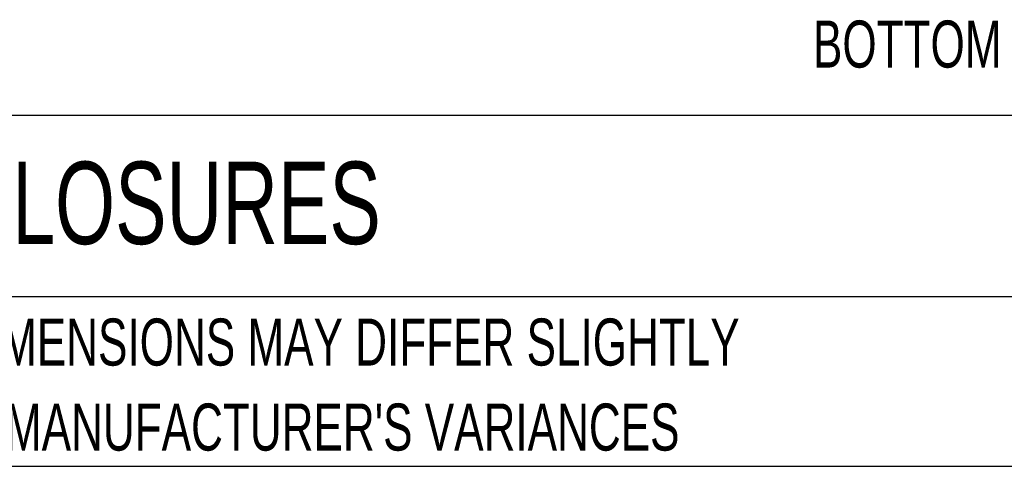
# Model space of a CAD drawing. Header units: inches. Extents: x 0.2 to 10.8, y 0.2 to 8.2.
# Tile 2 of 156: x 2.071 to 3.814, y 0.25 to 1.041. Entities that reach past the tile are written whole.
import ezdxf

# ---------------------------------------------------------------- set-up
doc = ezdxf.new("R2010")
doc.units = ezdxf.units.IN
doc.header["$MEASUREMENT"] = 0
doc.layers.add('TEXT', color=140, linetype='Continuous')
doc.styles.add('SLDTEXTSTYLE0', font='TXT', dxfattribs={"width": 0.7})

# ---------------------------------------------------------------- blocks, each defined once
blk = doc.blocks.new('SW_NOTE_0_3')
at = {"layer": 'TEXT', "color": 0, "char_height": 0.083333, "attachment_point": 1, "style": 'SLDTEXTSTYLE0'}
for s, insert in [('PART DIMENSIONS MAY DIFFER SLIGHTLY', (0, 0.1074)), ("DUE TO MANUFACTURER'S VARIANCES", (0, -0.0431))]:
    blk.add_mtext(s, dxfattribs=dict(at, insert=insert))

msp = doc.modelspace()

# ---------------------------------------------------------------- linework, layer by layer
at = {"layer": 'TEXT'}
for p, q in [((10.75, 0.8711066), (0.25, 0.8711066)), ((10.75, 0.55), (0.25, 0.55)), ((0.25, 0.25), (10.75, 0.25))]:
    msp.add_line(p, q, dxfattribs=at)

# ---------------------------------------------------------------- block references
msp.add_blockref('SW_NOTE_0_3', (1.7288399, 0.4042537), dxfattribs=at)

# ---------------------------------------------------------------- texts
at = {"layer": 'TEXT', "style": 'SLDTEXTSTYLE0'}
for s, insert, char_height, attachment_point in [('BOTTOM VIEW', (3.7525484, 1.0391729), 0.083333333, 2), ('HAMMOND HYGIENIC ENCLOSURES', (0.3136116, 0.7892674), 0.145833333, 1)]:
    msp.add_mtext(s, dxfattribs=dict(at, insert=insert, char_height=char_height, attachment_point=attachment_point))

doc.saveas('drawing.dxf')
